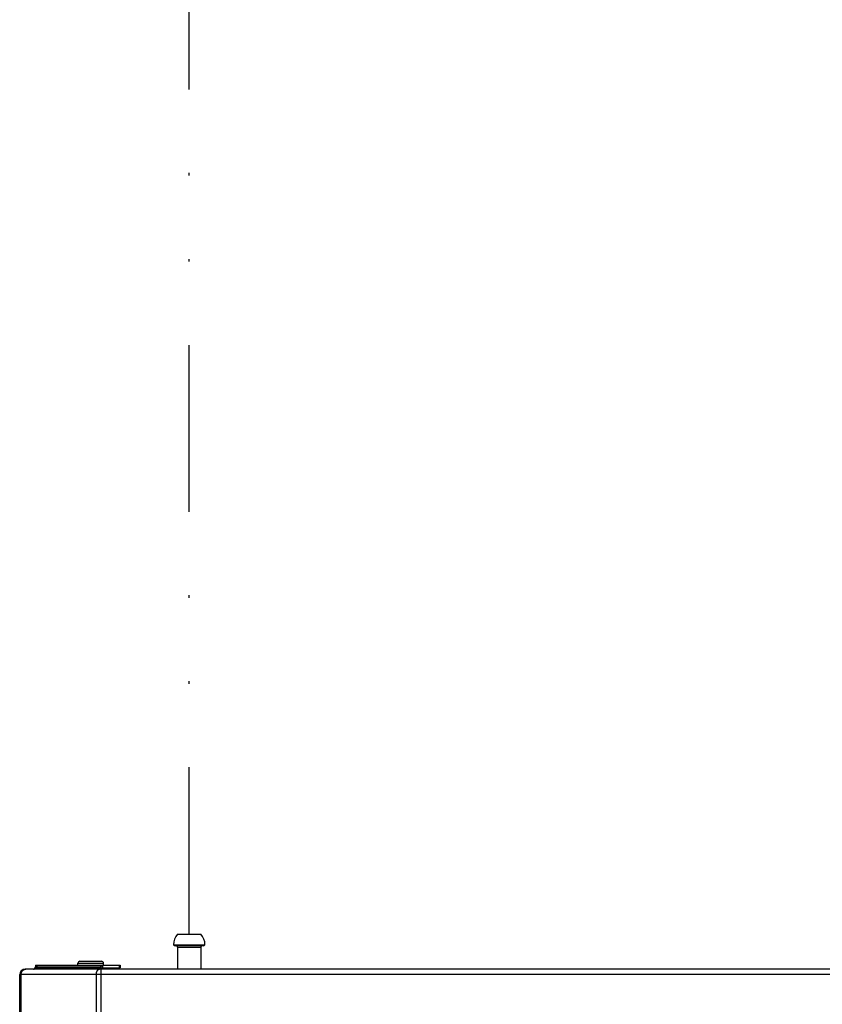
# Model space of a CAD drawing. Header units: centimetres. Extents: x 22052 to 56535, y 76485 to 78519.
# Tile 196 of 235: x 54240 to 54271, y 77897 to 77935. Entities that reach past the tile are written whole.
import ezdxf

# ---------------------------------------------------------------- set-up
doc = ezdxf.new("R2010")
doc.units = ezdxf.units.CM
doc.linetypes.add('DIVIDE2', pattern=[15.875, 6.35, -3.175, 0, -3.175, 0, -3.175])
doc.layers.add('$_urządzenia', color=250, linetype='Continuous')
doc.layers.add('IS_sygnał', color=210, linetype='DIVIDE2', lineweight=25)

# ---------------------------------------------------------------- blocks, each defined once
blk = doc.blocks.new('A$C92957c0b')
at = {"layer": '$_urządzenia'}
for p, q in [((-259.95, -20.1), (-254.05, -20.1)), ((-261, -22.8), (-253, -22.8)), ((-253.4, -23.1), (-260.6, -23.1)), ((-259.95, -23.4), (-254.05, -23.4)), ((-259.95, -23.4), (-259.95, -29)), ((-254.05, -23.4), (-254.05, -29)), ((-284.74, -27), (-279.24, -27)), ((0, -29), (-298.6, -29)), ((-296.16, -28.79), (-295.89, -28.41)), ((-296.16, -28.79), (-279.75, -28.79)), ((-296, -28), (-274.49, -28)), ((-296, -28), (-296, -28.56)), ((-295.98, -28), (-295.98, -28.54)), ((-295.89, -28.41), (-279.48, -28.41)), ((-295.34, -28), (-295.34, -28.02)), ((-295.24, -28), (-295.19, -28)), ((-285.24, -27.5), (-278.74, -27.5)), ((-285.24, -28), (-285.24, -27.5)), ((-279.75, -28.79), (-279.48, -28.41)), ((-279.61, -29), (-279.75, -28.79)), ((-279.13, -28.91), (-279.48, -28.41)), ((-279.34, -1127), (-279.34, -29)), ((-279.2, -29), (-279.13, -28.91)), ((-279.15, -28.1), (-278.96, -28.75)), ((-278.99, -28), (-278.99, -28.59)), ((-278.99, -28.6), (-278.99, -28.59)), ((-278.98, -28.7), (-274.49, -28.7)), ((-278.96, -28.75), (-278.96, -28.75)), ((-278.74, -28), (-278.74, -27.5)), ((-274.75, -28), (-274.75, -28.7)), ((-274.49, -28), (-274.49, -28.7)), ((0, -30.4), (-300, -30.4)), ((-300, -1125.6), (-300, -30.4)), ((-299.63, -1125.6), (-299.63, -30.4)), ((-280.56, -30.4), (-280.56, -1125.6))]:
    blk.add_line(p, q, dxfattribs=at)
for points in [[(-299.63, -30.4), (-299.63, -30.34), (-299.62, -30.29), (-299.62, -30.23), (-299.61, -30.18), (-299.6, -30.12), (-299.59, -30.06), (-299.58, -30.01), (-299.57, -29.96), (-299.55, -29.9), (-299.53, -29.85), (-299.51, -29.8), (-299.49, -29.75), (-299.47, -29.7), (-299.45, -29.65), (-299.42, -29.6), (-299.39, -29.56), (-299.36, -29.51), (-299.33, -29.47), (-299.3, -29.43), (-299.27, -29.39), (-299.23, -29.35), (-299.2, -29.32), (-299.16, -29.28), (-299.12, -29.25), (-299.09, -29.22), (-299.05, -29.19), (-299, -29.16), (-298.96, -29.14), (-298.92, -29.11), (-298.88, -29.09), (-298.83, -29.07), (-298.79, -29.06), (-298.74, -29.04), (-298.7, -29.03), (-298.65, -29.02), (-298.6, -29.01), (-298.56, -29), (-298.51, -29), (-298.46, -29)], [(-296.51, -29), (-296.49, -29), (-296.47, -29), (-296.45, -28.99), (-296.43, -28.99), (-296.41, -28.98), (-296.38, -28.98), (-296.36, -28.97), (-296.34, -28.96), (-296.32, -28.95), (-296.3, -28.93), (-296.28, -28.92), (-296.27, -28.91), (-296.25, -28.89), (-296.23, -28.87), (-296.21, -28.86), (-296.19, -28.84), (-296.18, -28.82), (-296.16, -28.79)], [(-295.89, -28.41), (-295.85, -28.36), (-295.81, -28.31), (-295.77, -28.27), (-295.73, -28.23), (-295.69, -28.19), (-295.64, -28.15), (-295.59, -28.12), (-295.55, -28.09), (-295.5, -28.07), (-295.45, -28.05), (-295.4, -28.03), (-295.35, -28.02), (-295.29, -28.01), (-295.24, -28)], [(-280.56, -30.4), (-280.56, -30.34), (-280.56, -30.29), (-280.56, -30.23), (-280.55, -30.18), (-280.55, -30.12), (-280.54, -30.06), (-280.53, -30.01), (-280.52, -29.96), (-280.51, -29.9), (-280.5, -29.85), (-280.49, -29.8), (-280.47, -29.75), (-280.46, -29.7)], [(-280.46, -29.7), (-280.44, -29.65), (-280.42, -29.6), (-280.41, -29.56), (-280.39, -29.51), (-280.37, -29.47), (-280.34, -29.43), (-280.32, -29.39), (-280.3, -29.35), (-280.28, -29.32), (-280.25, -29.28), (-280.23, -29.25), (-280.2, -29.22), (-280.17, -29.19), (-280.14, -29.16), (-280.12, -29.14), (-280.09, -29.11), (-280.06, -29.09), (-280.03, -29.07), (-280, -29.06), (-279.97, -29.04), (-279.94, -29.03), (-279.91, -29.02), (-279.88, -29.01), (-279.84, -29), (-279.81, -29), (-279.78, -29)], [(-280.1, -29), (-280.08, -29), (-280.06, -29), (-280.04, -28.99), (-280.02, -28.99), (-280, -28.98), (-279.98, -28.98), (-279.96, -28.97), (-279.94, -28.96), (-279.92, -28.95), (-279.9, -28.93), (-279.88, -28.92), (-279.86, -28.91), (-279.84, -28.89), (-279.82, -28.87), (-279.8, -28.86), (-279.79, -28.84), (-279.77, -28.82), (-279.75, -28.79)], [(-279.48, -28.41), (-279.45, -28.37), (-279.42, -28.32), (-279.38, -28.28), (-279.34, -28.25), (-279.31, -28.21), (-279.27, -28.18), (-279.23, -28.15), (-279.19, -28.12), (-279.15, -28.1)], [(-279.15, -28.1), (-279.13, -28.08), (-279.11, -28.06), (-279.1, -28.04), (-279.08, -28.03), (-279.06, -28.02), (-279.04, -28.01), (-279.03, -28), (-279.01, -28), (-278.99, -28)], [(-279.13, -28.91), (-279.12, -28.88), (-279.1, -28.86), (-279.08, -28.84), (-279.06, -28.82), (-279.04, -28.81), (-279.03, -28.79), (-279.01, -28.77), (-278.98, -28.76), (-278.96, -28.75)], [(-278.98, -28.66), (-278.99, -28.65), (-278.99, -28.64), (-278.99, -28.63), (-278.99, -28.62), (-278.99, -28.61), (-278.99, -28.6), (-278.99, -28.6), (-278.99, -28.6)]]:
    blk.add_lwpolyline(points, dxfattribs=at)
for centre, radius, start, end in [((-257, -22.8), 4, 137.5189, 180), ((-257, -22.8), 4, 0, 42.4811), ((-260.47, -22.51), 0.6, 208.677, 257.8382), ((-260.25, -23.4), 0.3, 0, 90), ((-253.75, -23.4), 0.3, 90, 180), ((-253.53, -22.51), 0.6, 282.1618, 331.323), ((-284.74, -27.5), 0.5, 90, 180), ((-279.24, -27.5), 0.5, 0, 90), ((-298.6, -30.4), 1.4, 90, 180), ((-257, -33.93), 5.75, 120.8779, 121), ((-257, -33.93), 5.75, 59, 59.1221)]:
    blk.add_arc(centre, radius, start, end, dxfattribs=at)

msp = doc.modelspace()

# ---------------------------------------------------------------- linework, layer by layer
at = {"layer": 'IS_sygnał'}
msp.add_line((54246.725, 77899.717), (54246.725, 78098.722), dxfattribs=at)

# ---------------------------------------------------------------- block references
at = {"layer": '$_urządzenia', "xscale": 0.15, "yscale": 0.15, "zscale": 0.15}
msp.add_blockref('A$C92957c0b', (54285.275, 77902.732), dxfattribs=at)

doc.saveas('drawing.dxf')
